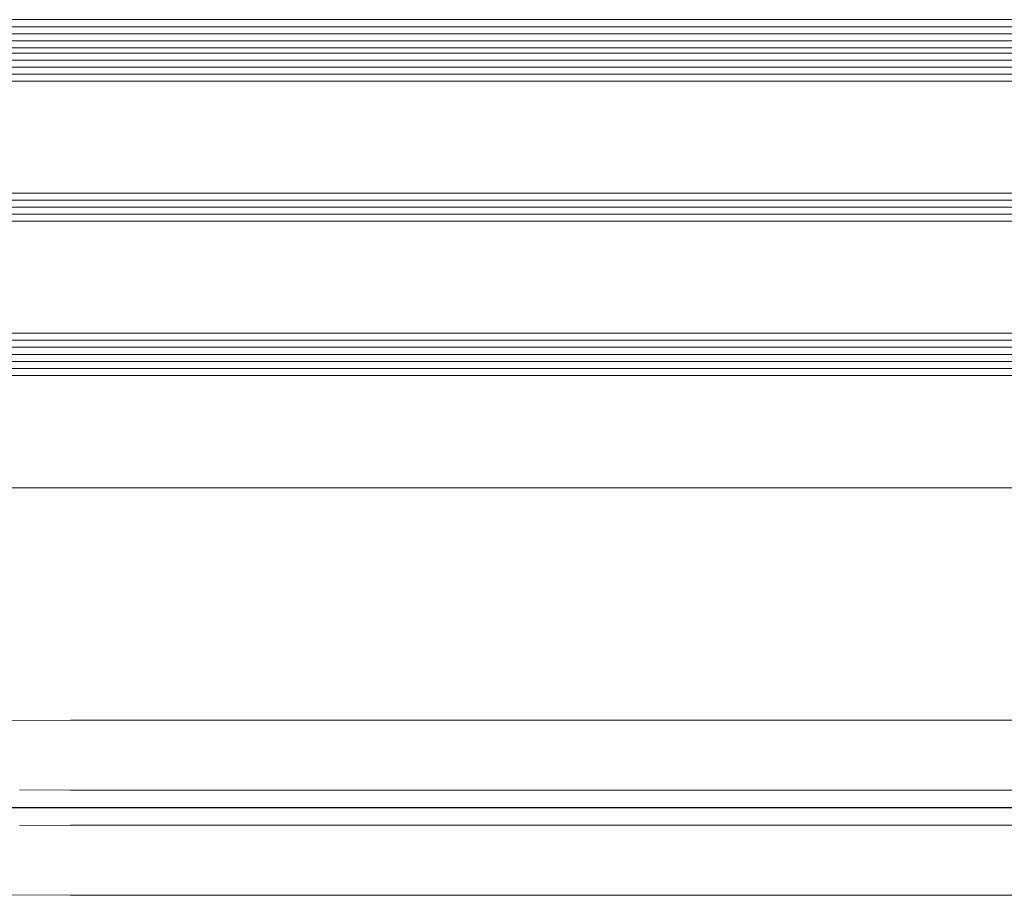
# Model space of a CAD drawing. Extents: x 1911006 to 2186114, y 709265 to 747216.
# Tile 223 of 256: x 1925520 to 1925660, y 735078 to 735203. Entities that reach past the tile are written whole.
import ezdxf

# ---------------------------------------------------------------- set-up
doc = ezdxf.new("R2010")
doc.units = 0
doc.header["$LTSCALE"] = 500
doc.header["$MEASUREMENT"] = 0
doc.linetypes.add('ACAD_ISO02W100', pattern=[15, 12, -3])
doc.linetypes.add('AM_DIN_G_W050', pattern=[13.75, 9.75, -1.5, 1, -1.5])
for name, color, linetype, lineweight in [('!_A_01_TENKÁ', 8, 'CONTINUOUS', 13), ('!_A_03_ČIARKOVANÁ', 41, 'ACAD_ISO02W100', 13), ('_MB_kreskowanie_szklo_0.09', 157, 'CONTINUOUS', 9), ('_MB_szklo_0.15', 142, 'CONTINUOUS', 15), ('AM_7', 4, 'AM_DIN_G_W050', 25)]:
    doc.layers.add(name, color=color, linetype=linetype, lineweight=lineweight)

msp = doc.modelspace()

# ---------------------------------------------------------------- linework, layer by layer
at = {"layer": '!_A_01_TENKÁ', "color": 7}
for p, q in [((1925527.25, 735103.23), (1925517.45, 735103.18)), ((1929360.58, 735103.23), (1925527.25, 735103.23)), ((1925527.25, 735093.23), (1925519.98, 735093.27)), ((1925527.25, 735093.23), (1929360.58, 735093.23)), ((1925519.98, 735088.19), (1925527.25, 735088.23)), ((1929360.58, 735088.23), (1925527.25, 735088.23)), ((1925517.45, 735078.28), (1925527.25, 735078.23)), ((1925527.25, 735078.23), (1929360.58, 735078.23))]:
    msp.add_line(p, q, dxfattribs=at)
at = {"layer": '!_A_03_ČIARKOVANÁ', "color": 7}
msp.add_lwpolyline([(1917346.45, 735136.39), (1933649.45, 735136.39)], dxfattribs=at)
at = {"layer": '_MB_kreskowanie_szklo_0.09', "color": 7}
for points in [[(1925492.45, 735202.19), (1926410.45, 735202.19)], [(1925492.45, 735201.19), (1926410.45, 735201.19)], [(1925492.45, 735200.19), (1926410.45, 735200.19)], [(1925492.45, 735197.43), (1926410.45, 735197.43)], [(1925492.45, 735196.43), (1926410.45, 735196.43)], [(1925492.45, 735195.43), (1926410.45, 735195.43)], [(1925492.45, 735177.43), (1926410.45, 735177.43)], [(1925492.45, 735176.43), (1926410.45, 735176.43)], [(1925492.45, 735175.43), (1926410.45, 735175.43)], [(1925492.45, 735157.43), (1926410.45, 735157.43)], [(1925492.45, 735156.43), (1926410.45, 735156.43)], [(1925492.45, 735155.43), (1926410.45, 735155.43)], [(1925492.45, 735154.43), (1926410.45, 735154.43)], [(1925492.45, 735153.43), (1926410.45, 735153.43)]]:
    msp.add_lwpolyline(points, dxfattribs=at)
at = {"layer": '_MB_szklo_0.15', "color": 7}
for points in [[(1926410.45, 735199.19), (1925492.45, 735199.19), (1925492.45, 735203.19), (1926410.45, 735203.19)], [(1926410.45, 735198.43), (1925492.45, 735198.43), (1925492.45, 735199.19), (1926410.45, 735199.19)], [(1926410.45, 735194.43), (1925492.45, 735194.43), (1925492.45, 735198.43), (1926410.45, 735198.43)], [(1926410.45, 735174.43), (1925492.45, 735174.43), (1925492.45, 735178.43), (1926410.45, 735178.43)], [(1926410.45, 735152.43), (1925492.45, 735152.43), (1925492.45, 735158.43), (1926410.45, 735158.43)]]:
    msp.add_lwpolyline(points, dxfattribs=at)
at = {"layer": 'AM_7', "color": 7}
msp.add_line((1929360.58, 735090.73), (1925503.55, 735090.73), dxfattribs=at)

doc.saveas('drawing.dxf')
